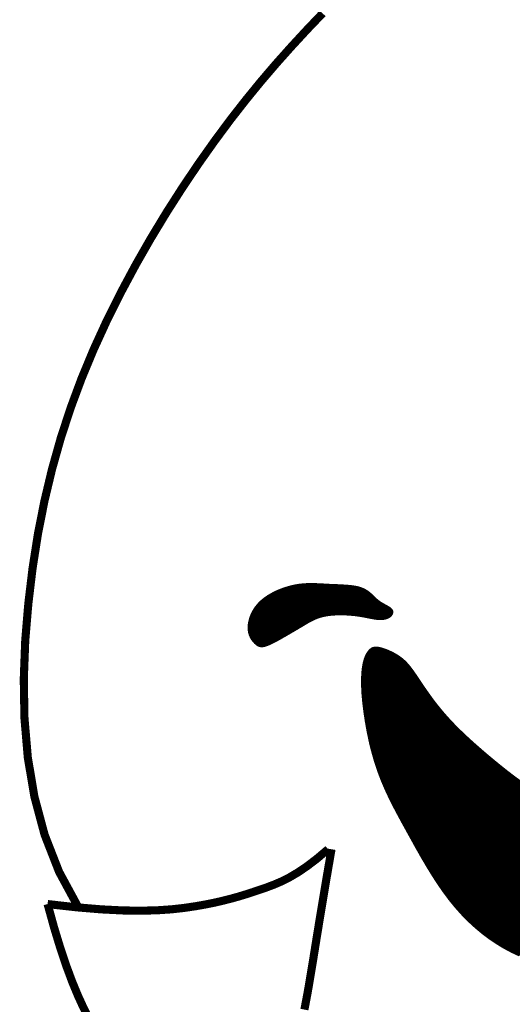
# Model space of a CAD drawing. Header units: feet. Extents: x 56.7 to 65.2, y 40.1 to 51.1.
# Tile 153 of 168: x 63.667 to 63.806, y 41.957 to 42.237. Entities that reach past the tile are written whole.
import ezdxf

# ---------------------------------------------------------------- set-up
doc = ezdxf.new("R2010")
doc.units = ezdxf.units.FT
doc.header["$LTSCALE"] = 16
doc.header["$MEASUREMENT"] = 0
doc.layers.add('FACE', color=160, linetype='CONTINUOUS')

msp = doc.modelspace()

# ---------------------------------------------------------------- hatches: boundary and pattern name
at = {"layer": 'FACE', "linetype": 'Continuous'}
h = msp.add_hatch(dxfattribs=at)
h.set_pattern_fill('NET3', color=5, scale=0.001151, style=0)
h.set_pattern_definition([(360, (61.86354622, 39.35619203), (4e-20, 0.000143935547), []), (60, (61.86354622, 39.35619203), (-0.00012465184, 7.19677734e-05), []), (120, (61.86354622, 39.35619203), (-0.00012465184, -7.19677734e-05), [])])
h.paths.add_polyline_path([(63.86934, 42.00726), (63.87039, 42.00776), (63.87125, 42.008), (63.87195, 42.00801), (63.8725, 42.00781), (63.87292, 42.00745), (63.87321, 42.00695), (63.87341, 42.00634), (63.87351, 42.00567), (63.87353, 42.00496), (63.87349, 42.00423), (63.87338, 42.0035), (63.87323, 42.00279), (63.87302, 42.00213), (63.87278, 42.00152), (63.87251, 42.001), (63.87222, 42.00058), (63.87191, 42.00028), (63.87158, 42.00009), (63.87126, 42.00003), (63.87092, 42.00009), (63.87059, 42.00027), (63.87026, 42.00056), (63.86994, 42.00098), (63.86963, 42.00151), (63.86933, 42.00216), (63.86907, 42.00289), (63.86887, 42.00367), (63.86873, 42.00447), (63.8687, 42.00527), (63.86877, 42.00602), (63.86898, 42.00669)])
h.paths.add_polyline_path([(63.73347, 42.05984), (63.73316, 42.06016), (63.73285, 42.06054), (63.73255, 42.06097), (63.73228, 42.06145), (63.73204, 42.062), (63.73185, 42.06261), (63.73173, 42.06329), (63.73169, 42.06404), (63.73173, 42.06486), (63.73188, 42.06574), (63.73212, 42.06667), (63.73247, 42.06762), (63.73294, 42.06857), (63.73353, 42.06952), (63.73424, 42.07044), (63.73508, 42.07131), (63.73605, 42.07213), (63.73714, 42.07289), (63.73832, 42.07357), (63.73956, 42.07419), (63.74086, 42.07473), (63.74217, 42.07518), (63.74349, 42.07556), (63.74478, 42.07585), (63.74603, 42.07605), (63.74725, 42.07617), (63.74843, 42.07623), (63.74961, 42.07623), (63.75077, 42.0762), (63.75194, 42.07615), (63.75312, 42.07608), (63.75432, 42.07601), (63.75554, 42.07596), (63.75678, 42.07591), (63.758, 42.07585), (63.75921, 42.07577), (63.76036, 42.07567), (63.76146, 42.07552), (63.76246, 42.07532), (63.76337, 42.07505), (63.76416, 42.07471), (63.76485, 42.07431), (63.76547, 42.07387), (63.76602, 42.07339), (63.76653, 42.0729), (63.76703, 42.07241), (63.76753, 42.07194), (63.76806, 42.07149), (63.76863, 42.07109), (63.76921, 42.07073), (63.7698, 42.07039), (63.77037, 42.07008), (63.77088, 42.06978), (63.77134, 42.0695), (63.7717, 42.06921), (63.77194, 42.06891), (63.77206, 42.0686), (63.77205, 42.06829), (63.77193, 42.06798), (63.77172, 42.06768), (63.77142, 42.0674), (63.77106, 42.06716), (63.77063, 42.06696), (63.77016, 42.06681), (63.76967, 42.06672), (63.76914, 42.06668), (63.76859, 42.06668), (63.76802, 42.06673), (63.76744, 42.0668), (63.76685, 42.0669), (63.76624, 42.06701), (63.76564, 42.06713), (63.76503, 42.06725), (63.76442, 42.06737), (63.76378, 42.06748), (63.76313, 42.06759), (63.76245, 42.06769), (63.76173, 42.06779), (63.76096, 42.06787), (63.76014, 42.06793), (63.75926, 42.06799), (63.75834, 42.06802), (63.75739, 42.06803), (63.75642, 42.06801), (63.75544, 42.06796), (63.75448, 42.06787), (63.75354, 42.06774), (63.75265, 42.06756), (63.75181, 42.06734), (63.75102, 42.06708), (63.75027, 42.06678), (63.74956, 42.06645), (63.74888, 42.06611), (63.74823, 42.06575), (63.74761, 42.06538), (63.74699, 42.06501), (63.74639, 42.06465), (63.74579, 42.0643), (63.7452, 42.06394), (63.74459, 42.06358), (63.74397, 42.06322), (63.74333, 42.06285), (63.74267, 42.06246), (63.74198, 42.06206), (63.74126, 42.06165), (63.74052, 42.06122), (63.73976, 42.0608), (63.73902, 42.0604), (63.73829, 42.06002), (63.7376, 42.05969), (63.73696, 42.05941), (63.73638, 42.05919), (63.73587, 42.05905), (63.73542, 42.05897), (63.73503, 42.05897), (63.73468, 42.05903), (63.73436, 42.05915), (63.73406, 42.05933), (63.73377, 42.05956)])
edge = h.paths.add_edge_path()
edge.add_line((63.85373, 42.00702), (63.84643, 42.00865))
edge.add_line((63.84643, 42.00865), (63.84028, 42.00994))
edge.add_line((63.84028, 42.00994), (63.83513, 42.01096))
edge.add_line((63.83513, 42.01096), (63.83083, 42.01178))
edge.add_line((63.83083, 42.01178), (63.82722, 42.01248))
edge.add_line((63.82722, 42.01248), (63.82417, 42.01312))
edge.add_line((63.82417, 42.01312), (63.82151, 42.01378))
edge.add_line((63.82151, 42.01378), (63.8191, 42.01453))
edge.add_line((63.8191, 42.01453), (63.81681, 42.01543))
edge.add_line((63.81681, 42.01543), (63.81461, 42.01647))
edge.add_line((63.81461, 42.01647), (63.81248, 42.01763))
edge.add_line((63.81248, 42.01763), (63.81042, 42.0189))
edge.add_line((63.81042, 42.0189), (63.8084, 42.02027))
edge.add_line((63.8084, 42.02027), (63.80642, 42.02172))
edge.add_line((63.80642, 42.02172), (63.80447, 42.02323))
edge.add_line((63.80447, 42.02323), (63.80252, 42.02479))
edge.add_line((63.80252, 42.02479), (63.80058, 42.02638))
edge.add_line((63.80058, 42.02638), (63.79866, 42.02799))
edge.add_line((63.79866, 42.02799), (63.79677, 42.02962))
edge.add_line((63.79677, 42.02962), (63.79492, 42.03125))
edge.add_line((63.79492, 42.03125), (63.79313, 42.03289))
edge.add_line((63.79313, 42.03289), (63.79142, 42.03452))
edge.add_line((63.79142, 42.03452), (63.7898, 42.03613))
edge.add_line((63.7898, 42.03613), (63.78829, 42.03772))
edge.add_line((63.78829, 42.03772), (63.78689, 42.03928))
edge.add_line((63.78689, 42.03928), (63.78561, 42.0408))
edge.add_line((63.78561, 42.0408), (63.78443, 42.04227))
edge.add_line((63.78443, 42.04227), (63.78335, 42.0437))
edge.add_line((63.78335, 42.0437), (63.78237, 42.04506))
edge.add_line((63.78237, 42.04506), (63.78146, 42.04635))
edge.add_line((63.78146, 42.04635), (63.78063, 42.04757))
edge.add_line((63.78063, 42.04757), (63.77988, 42.04871))
edge.add_line((63.77988, 42.04871), (63.77918, 42.04975))
edge.add_line((63.77918, 42.04975), (63.77852, 42.05071))
edge.add_line((63.77852, 42.05071), (63.7779, 42.05159))
edge.add_line((63.7779, 42.05159), (63.77731, 42.0524))
edge.add_line((63.77731, 42.0524), (63.77672, 42.05314))
edge.add_line((63.77672, 42.05314), (63.77612, 42.05382))
edge.add_line((63.77612, 42.05382), (63.77551, 42.05444))
edge.add_line((63.77551, 42.05444), (63.77486, 42.05501))
edge.add_line((63.77486, 42.05501), (63.77417, 42.05553))
edge.add_line((63.77417, 42.05553), (63.77345, 42.05601))
edge.add_line((63.77345, 42.05601), (63.77271, 42.05644))
edge.add_line((63.77271, 42.05644), (63.77197, 42.05683))
edge.add_line((63.77197, 42.05683), (63.77123, 42.05717))
edge.add_line((63.77123, 42.05717), (63.77052, 42.05746))
edge.add_line((63.77052, 42.05746), (63.76983, 42.05771))
edge.add_line((63.76983, 42.05771), (63.7692, 42.05792))
edge.add_line((63.7692, 42.05792), (63.76862, 42.05807))
edge.add_line((63.76862, 42.05807), (63.7681, 42.05817))
edge.add_line((63.7681, 42.05817), (63.76762, 42.05821))
edge.add_line((63.76762, 42.05821), (63.76718, 42.05818))
edge.add_line((63.76718, 42.05818), (63.76677, 42.05806))
edge.add_line((63.76677, 42.05806), (63.76638, 42.05785))
edge.add_line((63.76638, 42.05785), (63.76601, 42.05753))
edge.add_line((63.76601, 42.05753), (63.76564, 42.0571))
edge.add_line((63.76564, 42.0571), (63.76528, 42.05656))
edge.add_line((63.76528, 42.05656), (63.76493, 42.05586))
edge.add_line((63.76493, 42.05586), (63.76461, 42.05501))
edge.add_line((63.76461, 42.05501), (63.76433, 42.05397))
edge.add_line((63.76433, 42.05397), (63.7641, 42.05273))
edge.add_line((63.7641, 42.05273), (63.76394, 42.05126))
edge.add_line((63.76394, 42.05126), (63.76386, 42.04955))
edge.add_line((63.76386, 42.04955), (63.76387, 42.04757))
edge.add_line((63.76387, 42.04757), (63.76398, 42.04531))
edge.add_line((63.76398, 42.04531), (63.7642, 42.04282))
edge.add_line((63.7642, 42.04282), (63.76453, 42.04014))
edge.add_line((63.76453, 42.04014), (63.76495, 42.03734))
edge.add_line((63.76495, 42.03734), (63.76547, 42.03446))
edge.add_line((63.76547, 42.03446), (63.76608, 42.03156))
edge.add_line((63.76608, 42.03156), (63.7668, 42.02869))
edge.add_line((63.7668, 42.02869), (63.7676, 42.0259))
edge.add_line((63.7676, 42.0259), (63.7685, 42.02324))
edge.add_line((63.7685, 42.02324), (63.76947, 42.02069))
edge.add_line((63.76947, 42.02069), (63.77053, 42.01822))
edge.add_line((63.77053, 42.01822), (63.77165, 42.01582))
edge.add_line((63.77165, 42.01582), (63.77283, 42.01346))
edge.add_line((63.77283, 42.01346), (63.77407, 42.01111))
edge.add_line((63.77407, 42.01111), (63.77535, 42.00874))
edge.add_line((63.77535, 42.00874), (63.77667, 42.00635))
edge.add_line((63.77667, 42.00635), (63.77802, 42.0039))
edge.add_line((63.77802, 42.0039), (63.7794, 42.00141))
edge.add_line((63.7794, 42.00141), (63.78082, 41.9989))
edge.add_line((63.78082, 41.9989), (63.78229, 41.99641))
edge.add_line((63.78229, 41.99641), (63.7838, 41.99394))
edge.add_line((63.7838, 41.99394), (63.78536, 41.99153))
edge.add_line((63.78536, 41.99153), (63.78697, 41.98919))
edge.add_line((63.78697, 41.98919), (63.78864, 41.98695))
edge.add_line((63.78864, 41.98695), (63.79037, 41.98483))
edge.add_line((63.79037, 41.98483), (63.79216, 41.98283))
edge.add_line((63.79216, 41.98283), (63.794, 41.98095))
edge.add_line((63.794, 41.98095), (63.7959, 41.9792))
edge.add_line((63.7959, 41.9792), (63.79785, 41.97756))
edge.add_line((63.79785, 41.97756), (63.79985, 41.97605))
edge.add_line((63.79985, 41.97605), (63.80191, 41.97465))
edge.add_line((63.80191, 41.97465), (63.80401, 41.97338))
edge.add_line((63.80401, 41.97338), (63.80615, 41.97223))
edge.add_line((63.80615, 41.97223), (63.80832, 41.97121))
edge.add_line((63.80832, 41.97121), (63.81052, 41.97031))
edge.add_line((63.81052, 41.97031), (63.81272, 41.96955))
edge.add_line((63.81272, 41.96955), (63.81491, 41.96892))
edge.add_line((63.81491, 41.96892), (63.81708, 41.96843))
edge.add_line((63.81708, 41.96843), (63.81922, 41.96809))
edge.add_line((63.81922, 41.96809), (63.82131, 41.96789))
edge.add_line((63.82131, 41.96789), (63.82334, 41.96785))
edge.add_line((63.82334, 41.96785), (63.82531, 41.96795))
edge.add_line((63.82531, 41.96795), (63.82721, 41.96819))
edge.add_line((63.82721, 41.96819), (63.82905, 41.96856))
edge.add_line((63.82905, 41.96856), (63.83082, 41.96907))
edge.add_line((63.83082, 41.96907), (63.83252, 41.9697))
edge.add_line((63.83252, 41.9697), (63.83414, 41.97044))
edge.add_line((63.83414, 41.97044), (63.83569, 41.9713))
edge.add_line((63.83569, 41.9713), (63.83717, 41.97226))
edge.add_line((63.83717, 41.97226), (63.83857, 41.97331))
edge.add_line((63.83857, 41.97331), (63.83989, 41.97443))
edge.add_line((63.83989, 41.97443), (63.84113, 41.9756))
edge.add_line((63.84113, 41.9756), (63.84228, 41.97682))
edge.add_line((63.84228, 41.97682), (63.84335, 41.97805))
edge.add_line((63.84335, 41.97805), (63.84433, 41.97929))
edge.add_line((63.84433, 41.97929), (63.84523, 41.98052))
edge.add_line((63.84523, 41.98052), (63.84603, 41.98171))
edge.add_line((63.84603, 41.98171), (63.84675, 41.98287))
edge.add_line((63.84675, 41.98287), (63.8474, 41.98398))
edge.add_line((63.8474, 41.98398), (63.84797, 41.98504))
edge.add_line((63.84797, 41.98504), (63.84849, 41.98604))
edge.add_line((63.84849, 41.98604), (63.84895, 41.98698))
edge.add_line((63.84895, 41.98698), (63.84937, 41.98783))
edge.add_line((63.84937, 41.98783), (63.84975, 41.9886))
edge.add_line((63.84975, 41.9886), (63.8501, 41.98929))
edge.add_line((63.8501, 41.98929), (63.85042, 41.9899))
edge.add_line((63.85042, 41.9899), (63.85072, 41.99046))
edge.add_line((63.85072, 41.99046), (63.85099, 41.991))
edge.add_line((63.85099, 41.991), (63.85125, 41.99151))
edge.add_line((63.85125, 41.99151), (63.85149, 41.99204))
edge.add_line((63.85149, 41.99204), (63.85172, 41.99259))
edge.add_line((63.85172, 41.99259), (63.85194, 41.99319))
edge.add_line((63.85194, 41.99319), (63.85215, 41.99385))
edge.add_line((63.85215, 41.99385), (63.85236, 41.99456))
edge.add_line((63.85236, 41.99456), (63.85256, 41.99531))
edge.add_line((63.85256, 41.99531), (63.85275, 41.99608))
edge.add_line((63.85275, 41.99608), (63.85294, 41.99686))
edge.add_line((63.85294, 41.99686), (63.85313, 41.99763))
edge.add_line((63.85313, 41.99763), (63.85331, 41.99837))
edge.add_line((63.85331, 41.99837), (63.85348, 41.99908))
edge.add_line((63.85348, 41.99908), (63.85366, 41.99974))
edge.add_line((63.85366, 41.99974), (63.85383, 42.00036))
edge.add_line((63.85383, 42.00036), (63.85403, 42.00093))
edge.add_line((63.85403, 42.00093), (63.85424, 42.00147))
edge.add_line((63.85424, 42.00147), (63.85449, 42.00199))
edge.add_line((63.85449, 42.00199), (63.85478, 42.00248))
edge.add_line((63.85478, 42.00248), (63.85513, 42.00296))
edge.add_line((63.85513, 42.00296), (63.85553, 42.00344))
edge.add_line((63.85553, 42.00344), (63.85598, 42.00391))
edge.add_line((63.85598, 42.00391), (63.85641, 42.00438))
edge.add_line((63.85641, 42.00438), (63.85671, 42.00485))
edge.add_line((63.85671, 42.00485), (63.85679, 42.00531))
edge.add_line((63.85679, 42.00531), (63.85656, 42.00576))
edge.add_line((63.85656, 42.00576), (63.8559, 42.0062))
edge.add_line((63.8559, 42.0062), (63.85474, 42.00663))
edge.add_line((63.85474, 42.00663), (63.85297, 42.00703))

# ---------------------------------------------------------------- linework, layer by layer
at = {"layer": 'FACE', "color": 5}
for points, const_width in [([(63.75248, 42.23842), (63.74806, 42.23379), (63.74371, 42.22907), (63.73938, 42.22422), (63.73506, 42.21917), (63.73073, 42.21386), (63.72635, 42.20825), (63.72191, 42.20226), (63.71739, 42.19587), (63.71283, 42.1891), (63.70828, 42.18199), (63.7038, 42.17459), (63.69943, 42.16693), (63.69522, 42.15907), (63.69123, 42.15105), (63.68751, 42.14291), (63.6841, 42.13468), (63.681, 42.12632), (63.67822, 42.11779), (63.67576, 42.10904), (63.67361, 42.10002), (63.67177, 42.09069), (63.67025, 42.08099), (63.66904, 42.07087), (63.66816, 42.06033), (63.66775, 42.04945), (63.66794, 42.03838), (63.66889, 42.02723), (63.67074, 42.01616), (63.67365, 42.00527), (63.67777, 41.99472), (63.68323, 41.98463)], 0.0023), ([(63.8084, 42.02027), (63.80642, 42.02172), (63.80447, 42.02323), (63.80252, 42.02479), (63.80058, 42.02638), (63.79866, 42.02799), (63.79677, 42.02962), (63.79492, 42.03125), (63.79313, 42.03289), (63.79142, 42.03452), (63.7898, 42.03613), (63.78829, 42.03772), (63.78689, 42.03928), (63.78561, 42.0408), (63.78443, 42.04227), (63.78335, 42.0437), (63.78237, 42.04506), (63.78146, 42.04635), (63.78063, 42.04757), (63.77988, 42.04871), (63.77918, 42.04975), (63.77852, 42.05071), (63.7779, 42.05159), (63.77731, 42.0524), (63.77672, 42.05314), (63.77612, 42.05382), (63.77551, 42.05444), (63.77486, 42.05501), (63.77417, 42.05553), (63.77345, 42.05601), (63.77271, 42.05644), (63.77197, 42.05683), (63.77123, 42.05717), (63.77052, 42.05746), (63.76983, 42.05771), (63.7692, 42.05792), (63.76862, 42.05807), (63.7681, 42.05817), (63.76762, 42.05821), (63.76718, 42.05818), (63.76677, 42.05806), (63.76638, 42.05785), (63.76601, 42.05753), (63.76564, 42.0571), (63.76528, 42.05656), (63.76493, 42.05586), (63.76461, 42.05501), (63.76433, 42.05397), (63.7641, 42.05273), (63.76394, 42.05126), (63.76386, 42.04955), (63.76387, 42.04757), (63.76398, 42.04531), (63.7642, 42.04282), (63.76453, 42.04014), (63.76495, 42.03734), (63.76547, 42.03446), (63.76608, 42.03156), (63.7668, 42.02869), (63.7676, 42.0259), (63.7685, 42.02324), (63.76947, 42.02069), (63.77053, 42.01822), (63.77165, 42.01582), (63.77283, 42.01346), (63.77407, 42.01111), (63.77535, 42.00874), (63.77667, 42.00635), (63.77802, 42.0039), (63.7794, 42.00141), (63.78082, 41.9989), (63.78229, 41.99641), (63.7838, 41.99394), (63.78536, 41.99153), (63.78697, 41.98919), (63.78864, 41.98695), (63.79037, 41.98483), (63.79216, 41.98283), (63.794, 41.98095), (63.7959, 41.9792), (63.79785, 41.97756), (63.79985, 41.97605), (63.80191, 41.97465), (63.80401, 41.97338), (63.80615, 41.97223), (63.80832, 41.97121)], 0.000969), ([(63.6745, 41.9856), (63.68266, 41.98468), (63.68975, 41.98409), (63.69589, 41.98378), (63.7012, 41.98371), (63.70578, 41.98384), (63.70976, 41.98411), (63.71326, 41.98451), (63.71637, 41.98497), (63.71922, 41.98547), (63.72184, 41.986), (63.72427, 41.98656), (63.72655, 41.98714), (63.7287, 41.98774), (63.73075, 41.98837), (63.73275, 41.98901), (63.73472, 41.98967), (63.7367, 41.99036), (63.73873, 41.99113), (63.74084, 41.99204), (63.74308, 41.99317), (63.74547, 41.99458), (63.74807, 41.99634), (63.75091, 41.99851), (63.75403, 42.00116)], 0.0023), ([(63.755, 42.00116), (63.75366, 41.99334), (63.75252, 41.98655), (63.75155, 41.98067), (63.75072, 41.97558), (63.75002, 41.97119), (63.7494, 41.96736), (63.74884, 41.964), (63.74832, 41.96098), (63.74781, 41.95821), (63.74731, 41.95565)], 0.0023), ([(63.6745, 41.9856), (63.67634, 41.97893), (63.67812, 41.97307), (63.67984, 41.96795), (63.6815, 41.96349), (63.6831, 41.95962), (63.68464, 41.95625), (63.68613, 41.9533)], 0.0023)]:
    msp.add_lwpolyline(points, dxfattribs=dict(at, const_width=const_width))
at = {"layer": 'FACE', "color": 5, "const_width": 0.000969}
msp.add_lwpolyline([(63.73347, 42.05984), (63.73316, 42.06016), (63.73285, 42.06054), (63.73255, 42.06097), (63.73228, 42.06145), (63.73204, 42.062), (63.73185, 42.06261), (63.73173, 42.06329), (63.73169, 42.06404), (63.73173, 42.06486), (63.73188, 42.06574), (63.73212, 42.06667), (63.73247, 42.06762), (63.73294, 42.06857), (63.73353, 42.06952), (63.73424, 42.07044), (63.73508, 42.07131), (63.73605, 42.07213), (63.73714, 42.07289), (63.73832, 42.07357), (63.73956, 42.07419), (63.74086, 42.07473), (63.74217, 42.07518), (63.74349, 42.07556), (63.74478, 42.07585), (63.74603, 42.07605), (63.74725, 42.07617), (63.74843, 42.07623), (63.74961, 42.07623), (63.75077, 42.0762), (63.75194, 42.07615), (63.75312, 42.07608), (63.75432, 42.07601), (63.75554, 42.07596), (63.75678, 42.07591), (63.758, 42.07585), (63.75921, 42.07577), (63.76036, 42.07567), (63.76146, 42.07552), (63.76246, 42.07532), (63.76337, 42.07505), (63.76416, 42.07471), (63.76485, 42.07431), (63.76547, 42.07387), (63.76602, 42.07339), (63.76653, 42.0729), (63.76703, 42.07241), (63.76753, 42.07194), (63.76806, 42.07149), (63.76863, 42.07109), (63.76921, 42.07073), (63.7698, 42.07039), (63.77037, 42.07008), (63.77088, 42.06978), (63.77134, 42.0695), (63.7717, 42.06921), (63.77194, 42.06891), (63.77206, 42.0686), (63.77205, 42.06829), (63.77193, 42.06798), (63.77172, 42.06768), (63.77142, 42.0674), (63.77106, 42.06716), (63.77063, 42.06696), (63.77016, 42.06681), (63.76967, 42.06672), (63.76914, 42.06668), (63.76859, 42.06668), (63.76802, 42.06673), (63.76744, 42.0668), (63.76685, 42.0669), (63.76624, 42.06701), (63.76564, 42.06713), (63.76503, 42.06725), (63.76442, 42.06737), (63.76378, 42.06748), (63.76313, 42.06759), (63.76245, 42.06769), (63.76173, 42.06779), (63.76096, 42.06787), (63.76014, 42.06793), (63.75926, 42.06799), (63.75834, 42.06802), (63.75739, 42.06803), (63.75642, 42.06801), (63.75544, 42.06796), (63.75448, 42.06787), (63.75354, 42.06774), (63.75265, 42.06756), (63.75181, 42.06734), (63.75102, 42.06708), (63.75027, 42.06678), (63.74956, 42.06645), (63.74888, 42.06611), (63.74823, 42.06575), (63.74761, 42.06538), (63.74699, 42.06501), (63.74639, 42.06465), (63.74579, 42.0643), (63.7452, 42.06394), (63.74459, 42.06358), (63.74397, 42.06322), (63.74333, 42.06285), (63.74267, 42.06246), (63.74198, 42.06206), (63.74126, 42.06165), (63.74052, 42.06122), (63.73976, 42.0608), (63.73902, 42.0604), (63.73829, 42.06002), (63.7376, 42.05969), (63.73696, 42.05941), (63.73638, 42.05919), (63.73587, 42.05905), (63.73542, 42.05897), (63.73503, 42.05897), (63.73468, 42.05903), (63.73436, 42.05915), (63.73406, 42.05933), (63.73377, 42.05956)], close=True, dxfattribs=at)

doc.saveas('drawing.dxf')
